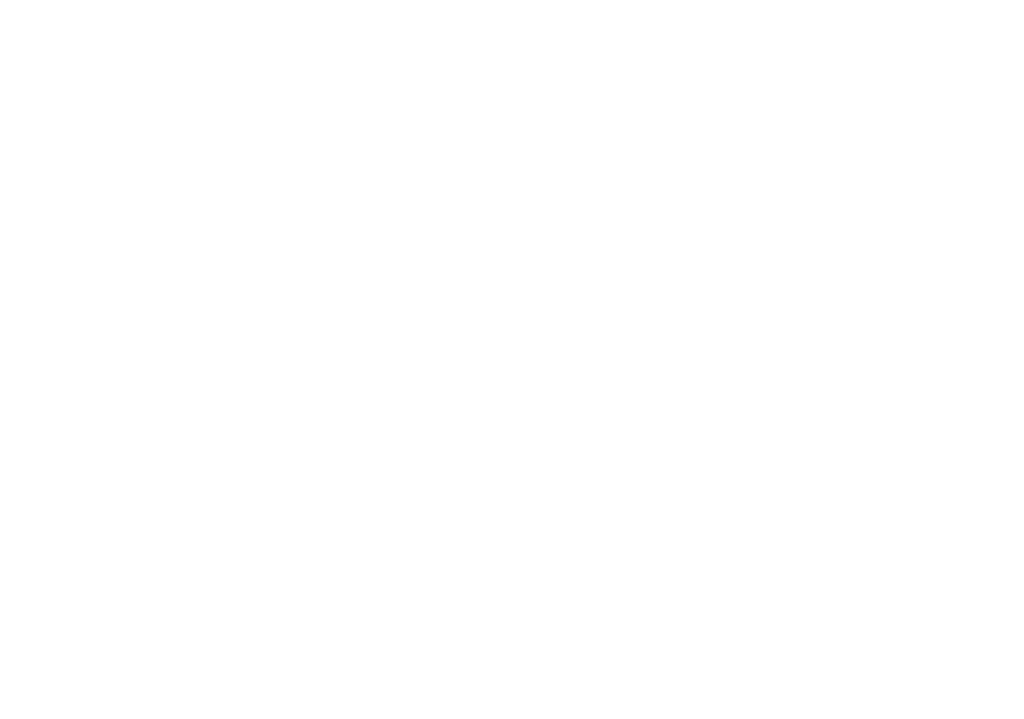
# Model space of a CAD drawing. Header units: millimetres. Extents: x 0 to 658, y -2 to 210.
# Tile 10 of 11: x 308 to 397, y 144 to 206. Entities that reach past the tile are written whole.
import ezdxf

# ---------------------------------------------------------------- set-up
doc = ezdxf.new("R2010")
doc.units = ezdxf.units.MM
doc.layers.add('图框', color=7, linetype='Continuous')
doc.styles.add('SLDTEXTSTYLE0', font='TXT', dxfattribs={"width": 0.7, "bigfont": 'bigfont'})

# ---------------------------------------------------------------- blocks, each defined once
blk = doc.blocks.new('SW_NOTE_0')
at = {"layer": '图框', "color": 0, "attachment_point": 1, "style": 'SLDTEXTSTYLE0'}
for s, insert, char_height in [('\\M+1928D\\M+181461.喷\\M+18EBD\\M+18E67\\M+19770\\M+1E3DA氨酯\\M+196FB\\M+18EBD\\M+18143\\M+1955C\\M+196CA喷\\M+18EBD颜\\M+19046', (0, 5.457), 4.233333), ('\\M+188C8\\M+19046卡为\\M+18F79\\M+1968C\\M+18CFA60-80um\\M+19786纹\\M+18143\\M+192E8\\M+188CA\\M+18D45\\M+18ED5\\M+195C1', (0, -1.687), 4.233333), ('2.\\M+193E0\\M+19594\\M+198F4\\M+1967B\\M+19046导电氧\\M+189BB', (9.525, -8.832), 4.23333), ('3.\\M+18A4F观\\M+198F4喷\\M+18EBD处\\M+1979D\\M+18141\\M+18A4F壳\\M+19668盐雾\\M+18141霉\\M+18BDB\\M+18141', (9.525, -15.976), 4.23333), ('4.\\M+190E6\\M+1967B\\M+19046导电氧\\M+189BB\\M+18DDD\\M+198F4喷\\M+18EBD处\\M+1979D', (9.525, -30.265), 4.23333)]:
    blk.add_mtext(s, dxfattribs=dict(at, insert=insert, char_height=char_height))
blk = doc.blocks.new('SW_NOTE_3')
at = {"layer": '图框', "color": 0}
blk.add_line((22.459, 0), (0, 0), dxfattribs=at)
at = {"layer": '图框', "color": 0, "insert": (0.391, 5.511), "char_height": 4.23333, "attachment_point": 1, "style": 'SLDTEXTSTYLE0'}
blk.add_mtext('\\M+18A4F\\M+19594喷\\M+18EBD', dxfattribs=at)

msp = doc.modelspace()

# ---------------------------------------------------------------- block references
at = {"layer": '图框'}
for name, p in [('SW_NOTE_0', (182.41611908, 199.68120724)), ('SW_NOTE_3', (265.98873072, 143.98248302))]:
    msp.add_blockref(name, p, dxfattribs=at)

doc.saveas('drawing.dxf')
